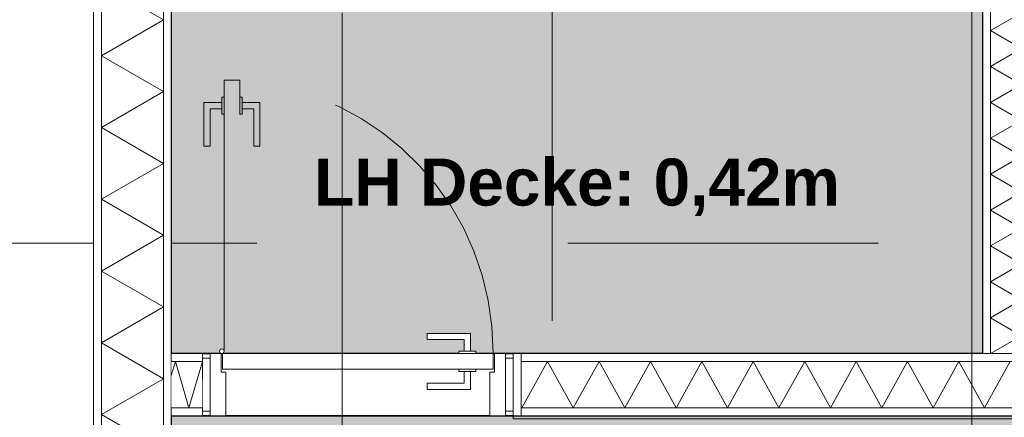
# Model space of a CAD drawing. Header units: metres. Extents: x -111 to 152, y -132 to 99.
# Tile 93 of 256: x -31.41 to -28.25, y -3.26 to -1.98. Entities that reach past the tile are written whole.
import ezdxf

# ---------------------------------------------------------------- set-up
doc = ezdxf.new("R2010")
doc.units = ezdxf.units.M
for name, pattern in [('Achsen 01', [5.291531, 3.175, -1.058062, 0.352704, -0.705764]), ('gestrichelt - 01', [2, 1, -1]), ('Raster 01', [2, 1, -1])]:
    doc.linetypes.add(name, pattern=pattern)
for name, color, linetype, lineweight in [('024_Fliesen_Plattenarbeiten-340 Fliesen', 7, 'Continuous', 9), ('027_Tischlerarbeiten-340 Innentüren', 7, 'Continuous', 9), ('039_Trockenbauarbeiten-340 Gipskarton', 7, 'Continuous', 9), ('_1.35m (3D)', 7, 'Continuous', 9), ('_EG (2D)', 7, 'Continuous', 9), ('_EG - DS (2D)', 7, 'Continuous', 9), ('_GRU (2D)', 7, 'Continuous', 9), ('AV1-Schnitt Achsen', 7, 'Achsen 01', 18)]:
    doc.layers.add(name, color=color, linetype=linetype, lineweight=lineweight)
for name, color, linetype, lineweight, true_color in [('039_Trockenbauarbeiten-340 Dämmung', 7, 'Continuous', 9, 0xc0c0c0), ('039_Trockenbauarbeiten-350 Deckenspiegel', 7, 'Continuous', 35, 0x008011), ('AV1-Achsen', 1, 'Achsen 01', 18, 0xff0000), ('AV1-Raster', 7, 'Raster 01', 9, 0xa6a6a6)]:
    doc.layers.add(name, color=color, linetype=linetype, lineweight=lineweight, true_color=true_color)
doc.styles.add('Arial (bold)', font='arialbd.ttf')

# ---------------------------------------------------------------- blocks, each defined once
blk = doc.blocks.new('Group-2')
at = {"layer": 'AV1-Raster'}
for p, q in [((-31.05, -22.95), (-31.05, 1.35)), ((-29.7, -22.95), (-29.7, 1.35)), ((-28.35, -22.95), (-28.35, 1.35)), ((1.35, -2.7), (-40.5, -2.7))]:
    blk.add_line(p, q, dxfattribs=at)
blk = doc.blocks.new('1.35m (3D)')
at = {"layer": 'AV1-Raster', "color": 7}
blk.add_blockref('Group-2', (0, 0), dxfattribs=at)
blk = doc.blocks.new('EG - DS (2D)')
at = {"layer": '039_Trockenbauarbeiten-350 Deckenspiegel', "linetype": 'Continuous', "lineweight": 0, "transparency": 33554483}
for points in [[(-30.925, -0.325), (-28.315, -0.325), (-28.315, -3.055), (-30.925, -3.055)], [(-30.925, -3.255), (-25.555, -3.255), (-25.555, -5.275), (-30.925, -5.275)]]:
    blk.add_hatch(color=106, dxfattribs=at).paths.add_polyline_path(points)
at = {"layer": '039_Trockenbauarbeiten-350 Deckenspiegel', "flags": 128}
for points in [[(-30.925, -0.325), (-28.315, -0.325), (-28.315, -3.055), (-30.925, -3.055)], [(-30.925, -3.255), (-25.555, -3.255), (-25.555, -5.275), (-30.925, -5.275)]]:
    blk.add_lwpolyline(points, close=True, dxfattribs=at)
at = {"layer": '039_Trockenbauarbeiten-350 Deckenspiegel', "insert": (-29.62, -2.52), "char_height": 0.151309, "attachment_point": 5, "line_spacing_factor": 0.969122, "style": 'Arial (bold)'}
blk.add_mtext('LH Decke: 0,42m', dxfattribs=at)
blk = doc.blocks.new('Group-168')
at = {"color": 255, "linetype": 'Continuous', "lineweight": 5}
blk.add_wipeout([(-3.055, 28.11), (-0.125, 28.11), (-0.125, 28.21), (-3.055, 28.21)], dxfattribs=at).dxf.layer = '039_Trockenbauarbeiten-340 Dämmung'
blk = doc.blocks.new('Group-169')
at = {"layer": '039_Trockenbauarbeiten-340 Dämmung', "transparency": 33554687, "flags": 128}
blk.add_lwpolyline([(-3.055, 28.21), (-2.9973, 28.11), (-2.9395, 28.21), (-2.8818, 28.11), (-2.8241, 28.21), (-2.7663, 28.11), (-2.7086, 28.21), (-2.6509, 28.11), (-2.5931, 28.21), (-2.5354, 28.11), (-2.4776, 28.21), (-2.4199, 28.11), (-2.3622, 28.21), (-2.3044, 28.11), (-2.2467, 28.21), (-2.189, 28.11), (-2.1312, 28.21), (-2.0735, 28.11), (-2.0158, 28.21), (-1.958, 28.11), (-1.9003, 28.21), (-1.8426, 28.11), (-1.7848, 28.21), (-1.7271, 28.11), (-1.6694, 28.21), (-1.6116, 28.11), (-1.5539, 28.21), (-1.4962, 28.11), (-1.4384, 28.21), (-1.3807, 28.11), (-1.3229, 28.21), (-1.2652, 28.11), (-1.2075, 28.21), (-1.1497, 28.11), (-1.092, 28.21), (-1.0343, 28.11), (-0.9765, 28.21), (-0.9188, 28.11), (-0.8611, 28.21), (-0.8033, 28.11), (-0.7456, 28.21), (-0.6879, 28.11), (-0.6301, 28.21), (-0.5724, 28.11), (-0.5147, 28.21), (-0.4569, 28.11), (-0.3992, 28.21), (-0.3415, 28.11), (-0.2837, 28.21), (-0.226, 28.11), (-0.1682, 28.21), (-0.125, 28.1351)], dxfattribs=at)
blk = doc.blocks.new('Group-170')
at = {"layer": '039_Trockenbauarbeiten-340 Dämmung'}
blk.add_blockref('Group-168', (0, 0), dxfattribs=at)
at = {"layer": '039_Trockenbauarbeiten-340 Dämmung', "transparency": 33554687}
blk.add_blockref('Group-169', (0, 0), dxfattribs=at)
blk = doc.blocks.new('Parametric Object-21')
at = {"layer": '039_Trockenbauarbeiten-340 Dämmung', "color": 7, "transparency": 33554687}
blk.add_blockref('Group-170', (0, 0), dxfattribs=at)
at = {"layer": '039_Trockenbauarbeiten-340 Dämmung', "color": 0, "flags": 1}
for tag in ['IFC_UUID', 'instanceID', 'prm0_name', 'prm0_type', 'prm0_value', 'prm1_name', 'prm1_type', 'prm1_value', 'prm2_name', 'prm2_type', 'prm2_value', 'prm3_name', 'prm3_type', 'prm3_value', 'prm4_name', 'prm4_type', 'prm4_value', 'prm5_name', 'prm5_type', 'prm5_value', 'prm6_name', 'prm6_type', 'prm6_value']:
    blk.add_attdef(tag, (-28.29, -3.055), '', height=0.00018, dxfattribs=at)
blk = doc.blocks.new('Group-171')
at = {"color": 255, "linetype": 'Continuous', "lineweight": 5}
blk.add_wipeout([(-26.655, -3.08), (-29.825, -3.08), (-29.825, -3.23), (-26.655, -3.23)], dxfattribs=at).dxf.layer = '039_Trockenbauarbeiten-340 Dämmung'
blk = doc.blocks.new('Group-172')
at = {"layer": '039_Trockenbauarbeiten-340 Dämmung', "transparency": 33554687, "flags": 128}
blk.add_lwpolyline([(-28.2261, -3.08), (-28.3088, -3.23), (-28.3915, -3.08), (-28.4742, -3.23), (-28.5569, -3.08), (-28.6396, -3.23), (-28.7222, -3.08), (-28.8049, -3.23), (-28.8876, -3.08), (-28.9703, -3.23), (-29.053, -3.08), (-29.1357, -3.23), (-29.2184, -3.08), (-29.3011, -3.23), (-29.3838, -3.08), (-29.4665, -3.23), (-29.5491, -3.08), (-29.6318, -3.23), (-29.7145, -3.08), (-29.7972, -3.23), (-29.825, -3.1796)], dxfattribs=at)
blk = doc.blocks.new('Group-173')
at = {"layer": '039_Trockenbauarbeiten-340 Dämmung'}
blk.add_blockref('Group-171', (0, 0), dxfattribs=at)
at = {"layer": '039_Trockenbauarbeiten-340 Dämmung', "transparency": 33554687}
blk.add_blockref('Group-172', (0, 0), dxfattribs=at)
blk = doc.blocks.new('Group-183')
at = {"color": 255, "linetype": 'Continuous', "lineweight": 5}
blk.add_wipeout([(-4.175, 30.95), (-0.125, 30.95), (-0.125, 31.15), (-4.175, 31.15)], dxfattribs=at).dxf.layer = '039_Trockenbauarbeiten-340 Dämmung'
blk = doc.blocks.new('Group-184')
at = {"layer": '039_Trockenbauarbeiten-340 Dämmung', "transparency": 33554687, "flags": 128}
blk.add_lwpolyline([(-3.3667, 30.95), (-3.2512, 31.15), (-3.1358, 30.95), (-3.0203, 31.15), (-2.9048, 30.95), (-2.7894, 31.15), (-2.6739, 30.95), (-2.5584, 31.15), (-2.4429, 30.95), (-2.3275, 31.15), (-2.212, 30.95), (-2.0965, 31.15), (-1.9811, 30.95), (-1.8656, 31.15)], dxfattribs=at)
blk = doc.blocks.new('Group-185')
at = {"layer": '039_Trockenbauarbeiten-340 Dämmung'}
blk.add_blockref('Group-183', (0, 0), dxfattribs=at)
at = {"layer": '039_Trockenbauarbeiten-340 Dämmung', "transparency": 33554687}
blk.add_blockref('Group-184', (0, 0), dxfattribs=at)
blk = doc.blocks.new('Parametric Object-25')
at = {"layer": '039_Trockenbauarbeiten-340 Dämmung', "color": 7, "transparency": 33554687}
blk.add_blockref('Group-185', (0, 0), dxfattribs=at)
at = {"layer": '039_Trockenbauarbeiten-340 Dämmung', "color": 0, "flags": 1}
for tag in ['IFC_UUID', 'instanceID', 'prm0_name', 'prm0_type', 'prm0_value', 'prm1_name', 'prm1_type', 'prm1_value', 'prm2_name', 'prm2_type', 'prm2_value', 'prm3_name', 'prm3_type', 'prm3_value', 'prm4_name', 'prm4_type', 'prm4_value', 'prm5_name', 'prm5_type', 'prm5_value', 'prm6_name', 'prm6_type', 'prm6_value']:
    blk.add_attdef(tag, (-31.15, -4.175), '', height=0.00018, dxfattribs=at)
blk = doc.blocks.new('Group-213')
at = {"layer": '027_Tischlerarbeiten-340 Innentüren', "color": 253, "linetype": 'gestrichelt - 01', "lineweight": 9, "transparency": 33554687, "flags": 128}
for points in [[(-30.755, -3.045), (-30.755, -2.175), (-30.705, -2.175), (-30.705, -3.045)], [(-30.7625, -2.2475), (-30.7625, -2.2675), (-30.8, -2.2675), (-30.8, -2.3875), (-30.82, -2.3875), (-30.82, -2.2475)], [(-30.755, -2.285), (-30.7625, -2.285), (-30.7625, -2.23), (-30.755, -2.23)], [(-30.6975, -2.285), (-30.705, -2.285), (-30.705, -2.23), (-30.6975, -2.23)], [(-30.6975, -2.2475), (-30.6975, -2.2675), (-30.66, -2.2675), (-30.66, -2.3875), (-30.64, -2.3875), (-30.64, -2.2475)]]:
    blk.add_lwpolyline(points, close=True, dxfattribs=at)
at = {"layer": '027_Tischlerarbeiten-340 Innentüren', "color": 253, "linetype": 'gestrichelt - 01', "lineweight": 9, "transparency": 33554687}
blk.add_arc((-30.7625, -3.0475), 0.8725, 359.5581, 86.6163, dxfattribs=at)
at = {"color": 255}
for points in [[(-30.825, -3.24), (-30.825, -3.07), (-30.8, -3.07), (-30.8, -3.24)], [(-29.85, -3.24), (-29.85, -3.07), (-29.825, -3.07), (-29.825, -3.24)]]:
    blk.add_wipeout(points, dxfattribs=at).dxf.layer = '027_Tischlerarbeiten-340 Innentüren'
at = {"layer": '027_Tischlerarbeiten-340 Innentüren', "flags": 128}
for points in [[(-30.825, -3.24), (-30.825, -3.07), (-30.8, -3.07), (-30.8, -3.24)], [(-29.85, -3.24), (-29.85, -3.07), (-29.825, -3.07), (-29.825, -3.24)]]:
    blk.add_lwpolyline(points, close=True, dxfattribs=at)
at = {"color": 255}
blk.add_wipeout([(-29.885, -3.055), (-29.885, -3.115), (-29.9, -3.115), (-29.9, -3.255), (-29.85, -3.255), (-29.85, -3.055)], dxfattribs=at).dxf.layer = '027_Tischlerarbeiten-340 Innentüren'
at = {"layer": '027_Tischlerarbeiten-340 Innentüren', "flags": 128}
blk.add_lwpolyline([(-29.885, -3.055), (-29.885, -3.115), (-29.9, -3.115), (-29.9, -3.255), (-29.85, -3.255), (-29.85, -3.055)], close=True, dxfattribs=at)
at = {"color": 255}
blk.add_wipeout([(-30.76, -3.055), (-29.89, -3.055), (-29.89, -3.105), (-30.76, -3.105)], dxfattribs=at).dxf.layer = '027_Tischlerarbeiten-340 Innentüren'
at = {"layer": '027_Tischlerarbeiten-340 Innentüren', "flags": 128}
blk.add_lwpolyline([(-30.76, -3.055), (-29.89, -3.055), (-29.89, -3.105), (-30.76, -3.105)], close=True, dxfattribs=at)
at = {"color": 255}
for points in [[(-29.9625, -3.0475), (-29.9825, -3.0475), (-29.9825, -3.01), (-30.1025, -3.01), (-30.1025, -2.99), (-29.9625, -2.99)], [(-30.765, -3.055), (-30.765, -3.115), (-30.75, -3.115), (-30.75, -3.255), (-30.8, -3.255), (-30.8, -3.055)], [(-29.9625, -3.1125), (-29.9825, -3.1125), (-29.9825, -3.15), (-30.1025, -3.15), (-30.1025, -3.17), (-29.9625, -3.17)]]:
    blk.add_wipeout(points, dxfattribs=at).dxf.layer = '027_Tischlerarbeiten-340 Innentüren'
at = {"layer": '027_Tischlerarbeiten-340 Innentüren', "flags": 128}
for points in [[(-29.9625, -3.0475), (-29.9825, -3.0475), (-29.9825, -3.01), (-30.1025, -3.01), (-30.1025, -2.99), (-29.9625, -2.99)], [(-30.765, -3.055), (-30.765, -3.115), (-30.75, -3.115), (-30.75, -3.255), (-30.8, -3.255), (-30.8, -3.055)], [(-29.9625, -3.1125), (-29.9825, -3.1125), (-29.9825, -3.15), (-30.1025, -3.15), (-30.1025, -3.17), (-29.9625, -3.17)]]:
    blk.add_lwpolyline(points, close=True, dxfattribs=at)
at = {"color": 255}
for points in [[(-30.7625, -3.04), (-30.7572, -3.0422), (-30.755, -3.0475), (-30.7572, -3.0528), (-30.7625, -3.055), (-30.7678, -3.0528), (-30.77, -3.0475), (-30.7678, -3.0422)], [(-30, -3.055), (-30, -3.0475), (-29.945, -3.0475), (-29.945, -3.055)], [(-30, -3.1125), (-30, -3.105), (-29.945, -3.105), (-29.945, -3.1125)]]:
    blk.add_wipeout(points, dxfattribs=at).dxf.layer = '027_Tischlerarbeiten-340 Innentüren'
at = {"layer": '027_Tischlerarbeiten-340 Innentüren', "flags": 128}
for points in [[(-30, -3.055), (-30, -3.0475), (-29.945, -3.0475), (-29.945, -3.055)], [(-30, -3.1125), (-30, -3.105), (-29.945, -3.105), (-29.945, -3.1125)]]:
    blk.add_lwpolyline(points, close=True, dxfattribs=at)
at = {"layer": '027_Tischlerarbeiten-340 Innentüren'}
blk.add_circle((-30.7625, -3.0475), 0.0075, dxfattribs=at)
blk = doc.blocks.new('Group-691')
at = {"color": 255, "linetype": 'Continuous', "lineweight": 5}
blk.add_wipeout([(-30.925, -3.08), (-30.825, -3.08), (-30.825, -3.23), (-30.925, -3.23)], dxfattribs=at).dxf.layer = '039_Trockenbauarbeiten-340 Dämmung'
blk = doc.blocks.new('Group-692')
at = {"layer": '039_Trockenbauarbeiten-340 Dämmung', "transparency": 33554687, "flags": 128}
for points in [[(-30.8977, -3.1287), (-30.9118, -3.08), (-30.925, -3.1256)], [(-30.825, -3.1369), (-30.825, -3.08), (-30.8409, -3.1351)], [(-30.8977, -3.1287), (-30.8684, -3.23), (-30.8409, -3.1351)]]:
    blk.add_lwpolyline(points, dxfattribs=at)
blk = doc.blocks.new('Group-693')
at = {"layer": '039_Trockenbauarbeiten-340 Dämmung'}
blk.add_blockref('Group-691', (0, 0), dxfattribs=at)
at = {"layer": '039_Trockenbauarbeiten-340 Dämmung', "transparency": 33554687}
blk.add_blockref('Group-692', (0, 0), dxfattribs=at)
blk = doc.blocks.new('EG (2D)')
at = {"layer": '039_Trockenbauarbeiten-340 Dämmung', "color": 7, "transparency": 33554687}
blk.add_blockref('Group-173', (0, 0), dxfattribs=at)
at = {"color": 255}
for points in [[(-31.15, -4.175), (-31.15, -0.125), (-30.95, -0.125), (-30.95, -4.175)], [(-28.19, -3.055), (-28.19, -0.125), (-28.29, -0.125), (-28.29, -3.055)]]:
    blk.add_wipeout(points, dxfattribs=at).dxf.layer = '039_Trockenbauarbeiten-340 Dämmung'
at = {"layer": '039_Trockenbauarbeiten-340 Dämmung', "flags": 128}
for points in [[(-31.15, -4.175), (-31.15, -0.125), (-30.95, -0.125), (-30.95, -4.175)], [(-28.19, -3.055), (-28.19, -0.125), (-28.29, -0.125), (-28.29, -3.055)]]:
    blk.add_lwpolyline(points, close=True, dxfattribs=at)
at = {"layer": '027_Tischlerarbeiten-340 Innentüren', "color": 7}
blk.add_blockref('Group-213', (0, 0), dxfattribs=at)
at = {"color": 255}
blk.add_wipeout([(-26.655, -3.23), (-29.8, -3.23), (-29.8, -3.255), (-26.655, -3.255)], dxfattribs=at).dxf.layer = '039_Trockenbauarbeiten-340 Gipskarton'
at = {"layer": '024_Fliesen_Plattenarbeiten-340 Fliesen', "linetype": 'Continuous', "lineweight": 0}
blk.add_hatch(color=140, dxfattribs=at).paths.add_polyline_path([(-29.825, -3.255), (-26.655, -3.255), (-26.655, -3.265), (-29.825, -3.265)])
at = {"layer": '024_Fliesen_Plattenarbeiten-340 Fliesen', "flags": 128}
blk.add_lwpolyline([(-29.825, -3.255), (-26.655, -3.255), (-26.655, -3.265), (-29.825, -3.265)], close=True, dxfattribs=at)
at = {"layer": '039_Trockenbauarbeiten-340 Gipskarton', "flags": 128}
blk.add_lwpolyline([(-26.655, -3.23), (-29.8, -3.23), (-29.8, -3.255), (-26.655, -3.255)], close=True, dxfattribs=at)
at = {"layer": '039_Trockenbauarbeiten-340 Dämmung', "rotation": 90}
for name, p in [('Parametric Object-25', (0, 0)), ('Parametric Object-21', (-0.08, 0))]:
    blk.add_blockref(name, p, dxfattribs=at)
at = {"color": 255}
for points in [[(-31.175, -4.175), (-31.15, -4.175), (-31.15, -0.125), (-31.175, -0.125)], [(-30.95, -0.125), (-30.95, -4.175), (-30.925, -4.175), (-30.925, -0.125)], [(-26.655, -3.055), (-29.8, -3.055), (-29.8, -3.08), (-26.655, -3.08)]]:
    blk.add_wipeout(points, dxfattribs=at).dxf.layer = '039_Trockenbauarbeiten-340 Gipskarton'
at = {"layer": '039_Trockenbauarbeiten-340 Gipskarton', "flags": 128}
for points in [[(-31.175, -4.175), (-31.15, -4.175), (-31.15, -0.125), (-31.175, -0.125)], [(-30.95, -0.125), (-30.95, -4.175), (-30.925, -4.175), (-30.925, -0.125)], [(-26.655, -3.055), (-29.8, -3.055), (-29.8, -3.08), (-26.655, -3.08)]]:
    blk.add_lwpolyline(points, close=True, dxfattribs=at)
at = {"layer": '039_Trockenbauarbeiten-340 Dämmung', "color": 7, "transparency": 33554687}
blk.add_blockref('Group-693', (0, 0), dxfattribs=at)
at = {"color": 255}
for points in [[(-28.315, -3.055), (-28.29, -3.055), (-28.29, -0.125), (-28.315, -0.125)], [(-29.825, -3.055), (-29.8, -3.055), (-29.8, -3.255), (-29.825, -3.255)]]:
    blk.add_wipeout(points, dxfattribs=at).dxf.layer = '039_Trockenbauarbeiten-340 Gipskarton'
at = {"layer": '039_Trockenbauarbeiten-340 Gipskarton', "flags": 128}
for points in [[(-28.315, -3.055), (-28.29, -3.055), (-28.29, -0.125), (-28.315, -0.125)], [(-29.825, -3.055), (-29.8, -3.055), (-29.8, -3.255), (-29.825, -3.255)]]:
    blk.add_lwpolyline(points, close=True, dxfattribs=at)
at = {"color": 255}
for points in [[(-30.925, -3.08), (-30.825, -3.08), (-30.825, -3.055), (-30.925, -3.055)], [(-30.925, -3.23), (-30.825, -3.23), (-30.825, -3.255), (-30.925, -3.255)]]:
    blk.add_wipeout(points, dxfattribs=at).dxf.layer = '039_Trockenbauarbeiten-340 Gipskarton'
at = {"layer": '039_Trockenbauarbeiten-340 Gipskarton', "flags": 128}
for points in [[(-30.925, -3.08), (-30.825, -3.08), (-30.825, -3.055), (-30.925, -3.055)], [(-30.925, -3.23), (-30.825, -3.23), (-30.825, -3.255), (-30.925, -3.255)]]:
    blk.add_lwpolyline(points, close=True, dxfattribs=at)
blk = doc.blocks.new('Group-714')
at = {"layer": 'AV1-Achsen'}
blk.add_line((-28.35, -26.5), (-28.35, 4.9), dxfattribs=at)
blk = doc.blocks.new('Group-729')
at = {"layer": 'AV1-Schnitt Achsen'}
blk.add_line((-30.375, -26.3), (-30.375, 4.7), dxfattribs=at)
blk = doc.blocks.new('GRU (2D)')
at = {"layer": 'AV1-Achsen', "color": 7}
blk.add_blockref('Group-714', (0, 0), dxfattribs=at)
at = {"layer": 'AV1-Schnitt Achsen', "color": 7}
blk.add_blockref('Group-729', (0, 0), dxfattribs=at)

msp = doc.modelspace()

# ---------------------------------------------------------------- block references
at = {"layer": '_1.35m (3D)'}
msp.add_blockref('1.35m (3D)', (0, 0), dxfattribs=at)

# ---------------------------------------------------------------- next in the draw order: block references
at = {"layer": '_EG - DS (2D)'}
msp.add_blockref('EG - DS (2D)', (0, 0), dxfattribs=at)

# ---------------------------------------------------------------- next in the draw order: block references
at = {"layer": '_EG (2D)'}
msp.add_blockref('EG (2D)', (0, 0), dxfattribs=at)

# ---------------------------------------------------------------- next in the draw order: block references
at = {"layer": '_GRU (2D)'}
msp.add_blockref('GRU (2D)', (0, 0), dxfattribs=at)

doc.saveas('drawing.dxf')
